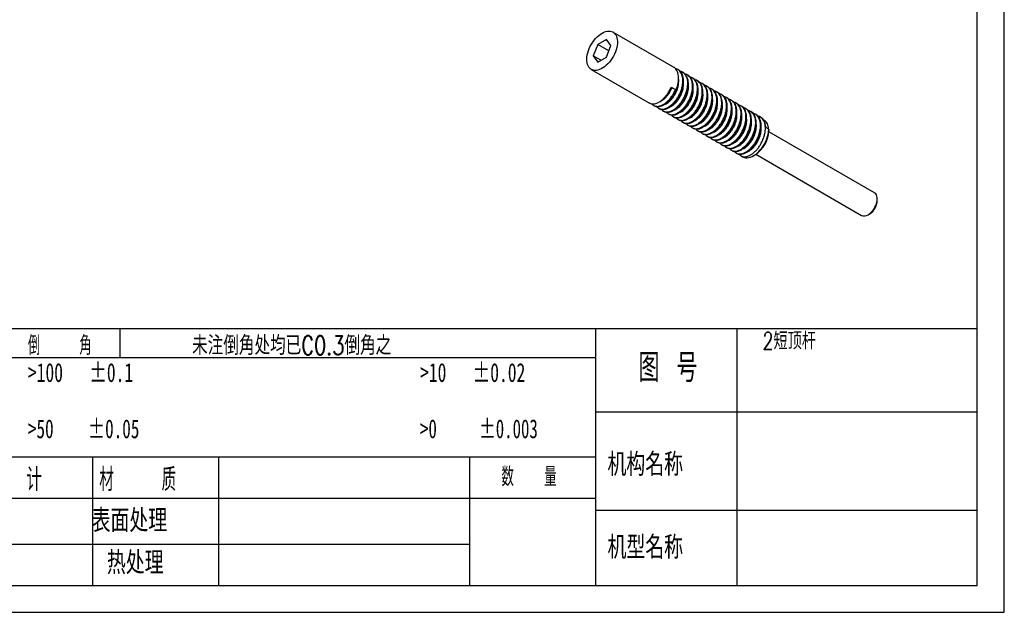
# Model space of a CAD drawing. Header units: millimetres. Extents: x 0 to 297, y 0 to 210.
# Tile 2 of 5: x 115 to 297, y 0 to 110. Entities that reach past the tile are written whole.
import ezdxf

# ---------------------------------------------------------------- set-up
doc = ezdxf.new("R2010")
doc.units = ezdxf.units.MM
doc.layers.add('图层0', color=7, linetype='Continuous', lineweight=25)
doc.styles.add('SLDTEXTSTYLE0', font='TXT', dxfattribs={"width": 0.666667, "bigfont": 'bigfont'})
doc.styles.add('SLDTEXTSTYLE1', font='TXT', dxfattribs={"width": 0.75, "bigfont": 'bigfont'})
doc.styles.add('SLDTEXTSTYLE2', font='TXT', dxfattribs={"width": 0.583333, "bigfont": 'bigfont'})
doc.styles.add('SLDTEXTSTYLE3', font='TXT', dxfattribs={"width": 0.681818})
doc.styles.add('SLDTEXTSTYLE4', font='TXT', dxfattribs={"width": 0.666667})
doc.styles.add('SLDTEXTSTYLE5', font='TXT', dxfattribs={"width": 0.653846})
doc.styles.add('SLDTEXTSTYLE6', font='TXT', dxfattribs={"width": 0.6, "bigfont": 'bigfont'})
doc.styles.add('SLDTEXTSTYLE7', font='TXT', dxfattribs={"width": 0.625, "bigfont": 'bigfont'})

msp = doc.modelspace()

# ---------------------------------------------------------------- linework, layer by layer
at = {"color": 7, "linetype": 'Continuous', "lineweight": 25}
for p, q in [((223.386, 106.092), (221.753, 105.149)), ((224.203, 104.93), (223.386, 106.092)), ((235.79, 100.974), (224.57, 107.451)), ((221.753, 105.149), (220.937, 103.044)), ((223.824, 103.953), (221.753, 105.149)), ((223.386, 102.825), (224.203, 104.93)), ((220.937, 103.044), (221.753, 101.883)), ((222.351, 102.228), (220.937, 103.044)), ((221.753, 101.883), (223.386, 102.825)), ((220.57, 100.523), (231.342, 94.305)), ((236.688, 100.455), (236.576, 100.52)), ((237.586, 99.937), (237.474, 100.002)), ((238.484, 99.419), (238.372, 99.483)), ((239.382, 98.9), (239.27, 98.965)), ((240.28, 98.382), (240.168, 98.447)), ((235.478, 97.077), (235.322, 97.168)), ((235.362, 97.257), (236.148, 96.803)), ((236.148, 96.803), (235.478, 97.077)), ((241.178, 97.863), (241.066, 97.928)), ((242.076, 97.345), (241.964, 97.41)), ((242.974, 96.826), (242.862, 96.891)), ((243.872, 96.308), (243.76, 96.373)), ((244.77, 95.79), (244.658, 95.854)), ((245.668, 95.271), (245.556, 95.336)), ((246.567, 94.753), (246.454, 94.818)), ((232.127, 93.851), (232.24, 93.786)), ((233.025, 93.333), (233.138, 93.268)), ((247.465, 94.234), (247.352, 94.299)), ((248.363, 93.716), (248.25, 93.781)), ((249.261, 93.198), (249.148, 93.262)), ((233.923, 92.814), (234.036, 92.749)), ((234.821, 92.296), (234.934, 92.231)), ((235.719, 91.777), (235.832, 91.713)), ((236.617, 91.259), (236.73, 91.194)), ((250.159, 92.679), (250.046, 92.744)), ((251.057, 92.161), (250.944, 92.226)), ((251.955, 91.642), (251.842, 91.707)), ((237.515, 90.741), (237.628, 90.676)), ((238.413, 90.222), (238.526, 90.157)), ((239.311, 89.704), (239.424, 89.639)), ((253.4, 89.455), (252.897, 89.745)), ((253.4, 89.455), (253.4, 89.248)), ((240.21, 89.185), (240.322, 89.12)), ((241.108, 88.667), (241.22, 88.602)), ((242.006, 88.148), (242.118, 88.084)), ((242.904, 87.63), (243.016, 87.565)), ((272.984, 77.655), (253.396, 88.963)), ((253.4, 89.129), (253.4, 89.248)), ((243.802, 87.112), (243.914, 87.047)), ((244.7, 86.593), (244.812, 86.528)), ((245.598, 86.075), (245.71, 86.01)), ((246.496, 85.556), (246.608, 85.492)), ((247.394, 85.038), (247.506, 84.973)), ((248.292, 84.519), (248.571, 84.358)), ((250.572, 84.556), (250.854, 84.72)), ((250.996, 84.806), (270.585, 73.498)), ((273.481, 76.229), (273.481, 76.556)), ((271.785, 73.617), (272.067, 73.78))]:
    msp.add_line(p, q, dxfattribs=at)
at = {"color": 7, "linetype": 'Continuous', "lineweight": 25, "flags": 128}
for points in [[(222.57, 107.253), (222.881, 107.413), (223.188, 107.531), (223.488, 107.607), (223.777, 107.638), (224.051, 107.625), (224.307, 107.567), (224.542, 107.467), (224.753, 107.324), (224.938, 107.141), (225.093, 106.919), (225.219, 106.662), (225.312, 106.372), (225.371, 106.053), (225.397, 105.709), (225.389, 105.345), (225.346, 104.964), (225.269, 104.571), (225.16, 104.17), (225.019, 103.768), (224.849, 103.368), (224.651, 102.976), (224.427, 102.596), (224.181, 102.233), (223.916, 101.892), (223.634, 101.576), (223.339, 101.289), (223.035, 101.034), (222.726, 100.816), (222.414, 100.636), (222.104, 100.497), (221.8, 100.4), (221.505, 100.347), (221.224, 100.338), (220.958, 100.373), (220.712, 100.452), (220.489, 100.574), (220.291, 100.737), (220.12, 100.94), (219.98, 101.18), (219.87, 101.454), (219.794, 101.758), (219.751, 102.09), (219.742, 102.445), (219.768, 102.818), (219.828, 103.206), (219.921, 103.603), (220.046, 104.005), (220.202, 104.407), (220.386, 104.803), (220.598, 105.19), (220.833, 105.562), (221.089, 105.915), (221.363, 106.244), (221.651, 106.546), (221.951, 106.817), (222.259, 107.054), (222.57, 107.253)], [(248.571, 84.358), (248.641, 84.321), (248.881, 84.228), (249.142, 84.179), (249.42, 84.174), (249.712, 84.214), (250.014, 84.298), (250.324, 84.426), (250.636, 84.594), (250.948, 84.802), (251.255, 85.047), (251.553, 85.326), (251.84, 85.636), (252.111, 85.972), (252.363, 86.33), (252.594, 86.707), (252.8, 87.098), (252.978, 87.497), (253.128, 87.9), (253.245, 88.302), (253.331, 88.699), (253.382, 89.085), (253.4, 89.455)], [(271.784, 73.616), (272.026, 73.776), (272.263, 73.972), (272.489, 74.201), (272.702, 74.457), (272.896, 74.737), (273.067, 75.033), (273.212, 75.341), (273.328, 75.653), (273.413, 75.964), (273.464, 76.267), (273.481, 76.556), (273.464, 76.825), (273.413, 77.068), (273.328, 77.281), (273.212, 77.46), (273.067, 77.6), (272.984, 77.655)]]:
    msp.add_lwpolyline(points, dxfattribs=at)
at = {"color": 7, "linetype": 'Continuous', "lineweight": 25}
for centre, radius, start, end in [((247.91, 89.359), 5.495, 302.40054, 357.59946), ((270.433, 76.356), 3.051, 302.38686, 357.61314), ((271.083, 74.585), 1.196, 245.38656, 305.9239)]:
    msp.add_arc(centre, radius, start, end, dxfattribs=at)
for points, knots in [([(232.247, 93.799), (232.294, 93.768), (232.441, 93.671), (232.752, 93.615), (233.163, 93.63), (233.612, 93.761), (234.084, 94.003), (234.558, 94.349), (235.012, 94.782), (235.433, 95.281), (235.814, 95.839), (236.145, 96.453), (236.415, 97.106), (236.609, 97.769), (236.72, 98.412), (236.74, 98.841), (236.727, 99.243), (236.682, 99.633), (236.532, 100.128), (236.292, 100.543), (236.039, 100.827), (235.846, 100.928), (235.783, 100.961)], [0, 0, 0, 0, 0.0248282, 0.0789343, 0.1327197, 0.1882362, 0.2447109, 0.3012685, 0.3570259, 0.4111728, 0.4649238, 0.5204119, 0.5768755, 0.6334404, 0.6892228, 0.7434102, 0.749972, 0.803912, 0.8595389, 0.9160542, 0.9725788, 1, 1, 1, 1]), ([(232.691, 93.644), (232.743, 93.576), (232.876, 93.405), (233.165, 93.246), (233.535, 93.157), (233.95, 93.178), (234.398, 93.307), (234.87, 93.55), (235.344, 93.896), (235.798, 94.328), (236.219, 94.828), (236.6, 95.386), (236.931, 95.999), (237.201, 96.652), (237.395, 97.315), (237.505, 97.958), (237.534, 98.56), (237.48, 99.115), (237.34, 99.616), (237.114, 100.047), (236.807, 100.38), (236.479, 100.598), (236.236, 100.655), (236.138, 100.679)], [0, 0, 0, 0, 0.0320298, 0.0815007, 0.1295284, 0.1772714, 0.2265511, 0.2766813, 0.3268851, 0.3763785, 0.4244424, 0.472155, 0.5214094, 0.5715298, 0.62174, 0.6712557, 0.7193556, 0.7670392, 0.816268, 0.8663782, 0.9165947, 0.9661323, 1, 1, 1, 1]), ([(233.145, 93.281), (233.192, 93.25), (233.339, 93.152), (233.65, 93.096), (234.061, 93.112), (234.51, 93.243), (234.982, 93.485), (235.456, 93.831), (235.91, 94.263), (236.331, 94.763), (236.712, 95.321), (237.043, 95.934), (237.313, 96.587), (237.507, 97.25), (237.618, 97.893), (237.638, 98.322), (237.625, 98.725), (237.58, 99.115), (237.43, 99.61), (237.19, 100.025), (236.937, 100.308), (236.744, 100.409), (236.681, 100.442)], [0, 0, 0, 0, 0.0248282, 0.0789343, 0.1327197, 0.1882362, 0.2447109, 0.3012685, 0.3570259, 0.4111728, 0.4649238, 0.5204119, 0.5768755, 0.6334404, 0.6892228, 0.7434102, 0.749972, 0.803912, 0.8595389, 0.9160542, 0.9725788, 1, 1, 1, 1]), ([(233.589, 93.125), (233.641, 93.058), (233.774, 92.887), (234.063, 92.728), (234.433, 92.639), (234.848, 92.659), (235.296, 92.789), (235.768, 93.031), (236.242, 93.377), (236.696, 93.81), (237.117, 94.309), (237.498, 94.867), (237.829, 95.481), (238.099, 96.133), (238.293, 96.797), (238.404, 97.44), (238.432, 98.042), (238.378, 98.596), (238.238, 99.097), (238.012, 99.528), (237.705, 99.862), (237.377, 100.079), (237.134, 100.137), (237.036, 100.16)], [0, 0, 0, 0, 0.0320298, 0.0815007, 0.1295284, 0.1772714, 0.2265511, 0.2766813, 0.3268851, 0.3763785, 0.4244424, 0.472155, 0.5214094, 0.5715298, 0.62174, 0.6712557, 0.7193556, 0.7670392, 0.816268, 0.8663782, 0.9165947, 0.9661323, 1, 1, 1, 1]), ([(234.043, 92.762), (234.09, 92.732), (234.237, 92.634), (234.548, 92.578), (234.959, 92.593), (235.408, 92.725), (235.88, 92.966), (236.354, 93.313), (236.808, 93.745), (237.229, 94.244), (237.61, 94.803), (237.941, 95.416), (238.211, 96.069), (238.405, 96.732), (238.516, 97.375), (238.536, 97.804), (238.524, 98.207), (238.478, 98.597), (238.328, 99.091), (238.088, 99.506), (237.835, 99.79), (237.642, 99.891), (237.579, 99.924)], [0, 0, 0, 0, 0.0248282, 0.0789343, 0.1327197, 0.1882362, 0.2447109, 0.3012685, 0.3570259, 0.4111728, 0.4649238, 0.5204119, 0.5768755, 0.6334404, 0.6892228, 0.7434102, 0.749972, 0.803912, 0.8595389, 0.9160542, 0.9725788, 1, 1, 1, 1]), ([(234.161, 94.077), (234.178, 94.081), (234.318, 94.122), (234.598, 94.286), (234.985, 94.568), (235.357, 94.931), (235.702, 95.346), (236.013, 95.811), (236.283, 96.321), (236.502, 96.864), (236.658, 97.416), (236.746, 97.951), (236.758, 98.308), (236.75, 98.568), (236.734, 98.662), (236.722, 98.739)], [0, 0, 0, 0, 0.0126572, 0.10720004, 0.20188193, 0.29522088, 0.38585776, 0.47583059, 0.56871762, 0.66324186, 0.75793603, 0.851317, 0.94202188, 0.95300499, 1, 1, 1, 1]), ([(234.487, 92.607), (234.539, 92.54), (234.672, 92.368), (234.961, 92.209), (235.331, 92.12), (235.746, 92.141), (236.194, 92.271), (236.666, 92.513), (237.14, 92.859), (237.594, 93.291), (238.015, 93.791), (238.396, 94.349), (238.727, 94.962), (238.997, 95.615), (239.191, 96.278), (239.302, 96.921), (239.33, 97.523), (239.276, 98.078), (239.136, 98.579), (238.91, 99.01), (238.603, 99.343), (238.275, 99.561), (238.032, 99.619), (237.934, 99.642)], [0, 0, 0, 0, 0.0320298, 0.0815007, 0.1295284, 0.1772714, 0.2265511, 0.2766813, 0.3268851, 0.3763785, 0.4244424, 0.472155, 0.5214094, 0.5715298, 0.62174, 0.6712557, 0.7193556, 0.7670392, 0.816268, 0.8663782, 0.9165947, 0.9661323, 1, 1, 1, 1]), ([(234.941, 92.244), (234.988, 92.213), (235.135, 92.115), (235.446, 92.06), (235.857, 92.075), (236.306, 92.206), (236.778, 92.448), (237.252, 92.794), (237.707, 93.226), (238.127, 93.726), (238.508, 94.284), (238.839, 94.897), (239.109, 95.55), (239.303, 96.214), (239.414, 96.856), (239.434, 97.285), (239.422, 97.688), (239.376, 98.078), (239.226, 98.573), (238.986, 98.988), (238.733, 99.272), (238.54, 99.372), (238.477, 99.405)], [0, 0, 0, 0, 0.0248282, 0.0789343, 0.1327197, 0.1882362, 0.2447109, 0.3012685, 0.3570259, 0.4111728, 0.4649238, 0.5204119, 0.5768755, 0.6334404, 0.6892228, 0.7434102, 0.749972, 0.803912, 0.8595389, 0.9160542, 0.9725788, 1, 1, 1, 1]), ([(235.385, 92.089), (235.437, 92.021), (235.57, 91.85), (235.859, 91.691), (236.229, 91.602), (236.644, 91.622), (237.092, 91.752), (237.564, 91.994), (238.038, 92.34), (238.492, 92.773), (238.913, 93.272), (239.294, 93.831), (239.625, 94.444), (239.895, 95.097), (240.089, 95.76), (240.2, 96.403), (240.228, 97.005), (240.174, 97.56), (240.034, 98.061), (239.808, 98.491), (239.501, 98.825), (239.173, 99.042), (238.93, 99.1), (238.832, 99.124)], [0, 0, 0, 0, 0.0320298, 0.0815007, 0.1295284, 0.1772714, 0.2265511, 0.2766813, 0.3268851, 0.3763785, 0.4244424, 0.472155, 0.5214094, 0.5715298, 0.62174, 0.6712557, 0.7193556, 0.7670392, 0.816268, 0.8663782, 0.9165947, 0.9661323, 1, 1, 1, 1]), ([(235.839, 91.726), (235.886, 91.695), (236.033, 91.597), (236.344, 91.541), (236.755, 91.556), (237.204, 91.688), (237.676, 91.929), (238.15, 92.276), (238.605, 92.708), (239.025, 93.208), (239.406, 93.766), (239.737, 94.379), (240.007, 95.032), (240.201, 95.695), (240.312, 96.338), (240.332, 96.767), (240.32, 97.17), (240.274, 97.56), (240.124, 98.054), (239.884, 98.469), (239.631, 98.753), (239.438, 98.854), (239.375, 98.887)], [0, 0, 0, 0, 0.0248282, 0.0789343, 0.1327197, 0.1882362, 0.2447109, 0.3012685, 0.3570259, 0.4111728, 0.4649238, 0.5204119, 0.5768755, 0.6334404, 0.6892228, 0.7434102, 0.749972, 0.803912, 0.8595389, 0.9160542, 0.9725788, 1, 1, 1, 1]), ([(236.283, 91.57), (236.335, 91.503), (236.468, 91.331), (236.757, 91.172), (237.127, 91.083), (237.542, 91.104), (237.99, 91.234), (238.462, 91.476), (238.936, 91.822), (239.39, 92.254), (239.811, 92.754), (240.192, 93.312), (240.523, 93.925), (240.793, 94.578), (240.987, 95.242), (241.098, 95.885), (241.126, 96.486), (241.072, 97.041), (240.932, 97.542), (240.706, 97.973), (240.4, 98.306), (240.071, 98.524), (239.828, 98.582), (239.73, 98.605)], [0, 0, 0, 0, 0.0320298, 0.0815007, 0.1295284, 0.1772714, 0.2265511, 0.2766813, 0.3268851, 0.3763785, 0.4244424, 0.472155, 0.5214094, 0.5715298, 0.62174, 0.6712557, 0.7193556, 0.7670392, 0.816268, 0.8663782, 0.9165947, 0.9661323, 1, 1, 1, 1]), ([(231.349, 94.318), (231.396, 94.287), (231.543, 94.189), (231.854, 94.133), (232.265, 94.148), (232.714, 94.28), (233.186, 94.522), (233.66, 94.868), (234.114, 95.3), (234.535, 95.8), (234.916, 96.358), (235.186, 96.854), (235.32, 97.162), (235.362, 97.257)], [0, 0, 0, 0, 0.0455339, 0.1447622, 0.2434023, 0.3452171, 0.4487893, 0.5525135, 0.6547701, 0.7540732, 0.8526503, 0.954413, 1, 1, 1, 1]), ([(231.793, 94.162), (231.845, 94.095), (231.978, 93.923), (232.267, 93.764), (232.637, 93.675), (233.052, 93.696), (233.5, 93.826), (233.972, 94.068), (234.446, 94.414), (234.9, 94.847), (235.321, 95.346), (235.701, 95.904), (235.971, 96.4), (236.106, 96.708), (236.148, 96.803)], [0, 0, 0, 0, 0.0589351, 0.149962, 0.2383333, 0.3261809, 0.4168559, 0.5090959, 0.6014713, 0.6925396, 0.7809776, 0.8687691, 0.9593976, 1, 1, 1, 1]), ([(233.263, 94.595), (233.28, 94.6), (233.42, 94.64), (233.7, 94.804), (234.087, 95.087), (234.459, 95.449), (234.804, 95.865), (235.115, 96.329), (235.335, 96.742), (235.444, 96.998), (235.478, 97.077)], [0, 0, 0, 0, 0.0207382, 0.1756418, 0.3307733, 0.4837044, 0.6322083, 0.7796242, 0.9318149, 1, 1, 1, 1]), ([(235.059, 93.558), (235.076, 93.563), (235.216, 93.603), (235.496, 93.768), (235.883, 94.05), (236.255, 94.412), (236.6, 94.828), (236.911, 95.292), (237.181, 95.803), (237.4, 96.346), (237.556, 96.898), (237.644, 97.433), (237.656, 97.789), (237.648, 98.05), (237.632, 98.144), (237.62, 98.221)], [0, 0, 0, 0, 0.0126572, 0.10720004, 0.20188193, 0.29522088, 0.38585776, 0.47583059, 0.56871762, 0.66324186, 0.75793603, 0.851317, 0.94202188, 0.95300499, 1, 1, 1, 1]), ([(235.957, 93.04), (235.974, 93.044), (236.114, 93.085), (236.394, 93.249), (236.781, 93.531), (237.153, 93.894), (237.498, 94.309), (237.809, 94.774), (238.079, 95.284), (238.298, 95.828), (238.454, 96.379), (238.542, 96.915), (238.554, 97.271), (238.546, 97.531), (238.53, 97.626), (238.518, 97.702)], [0, 0, 0, 0, 0.0126572, 0.10720004, 0.20188193, 0.29522088, 0.38585776, 0.47583059, 0.56871762, 0.66324186, 0.75793603, 0.851317, 0.94202188, 0.95300499, 1, 1, 1, 1]), ([(236.737, 91.207), (236.784, 91.176), (236.931, 91.078), (237.242, 91.023), (237.653, 91.038), (238.102, 91.169), (238.574, 91.411), (239.048, 91.757), (239.503, 92.19), (239.923, 92.689), (240.304, 93.247), (240.635, 93.861), (240.905, 94.513), (241.099, 95.177), (241.21, 95.82), (241.23, 96.249), (241.218, 96.651), (241.172, 97.041), (241.022, 97.536), (240.782, 97.951), (240.529, 98.235), (240.336, 98.336), (240.273, 98.368)], [0, 0, 0, 0, 0.0248282, 0.0789343, 0.1327197, 0.1882362, 0.2447109, 0.3012685, 0.3570259, 0.4111728, 0.4649238, 0.5204119, 0.5768755, 0.6334404, 0.6892228, 0.7434102, 0.749972, 0.803912, 0.8595389, 0.9160542, 0.9725788, 1, 1, 1, 1]), ([(236.855, 92.521), (236.872, 92.526), (237.012, 92.567), (237.292, 92.731), (237.679, 93.013), (238.051, 93.375), (238.396, 93.791), (238.707, 94.256), (238.977, 94.766), (239.196, 95.309), (239.352, 95.861), (239.44, 96.396), (239.452, 96.752), (239.444, 97.013), (239.428, 97.107), (239.416, 97.184)], [0, 0, 0, 0, 0.0126572, 0.10720004, 0.20188193, 0.29522088, 0.38585776, 0.47583059, 0.56871762, 0.66324186, 0.75793603, 0.851317, 0.94202188, 0.95300499, 1, 1, 1, 1]), ([(237.181, 91.052), (237.233, 90.984), (237.366, 90.813), (237.655, 90.654), (238.025, 90.565), (238.44, 90.586), (238.888, 90.715), (239.36, 90.958), (239.834, 91.304), (240.288, 91.736), (240.709, 92.235), (241.09, 92.794), (241.421, 93.407), (241.691, 94.06), (241.885, 94.723), (241.996, 95.366), (242.024, 95.968), (241.97, 96.523), (241.83, 97.024), (241.604, 97.455), (241.298, 97.788), (240.969, 98.006), (240.726, 98.063), (240.628, 98.087)], [0, 0, 0, 0, 0.0320298, 0.0815007, 0.1295284, 0.1772714, 0.2265511, 0.2766813, 0.3268851, 0.3763785, 0.4244424, 0.472155, 0.5214094, 0.5715298, 0.62174, 0.6712557, 0.7193556, 0.7670392, 0.816268, 0.8663782, 0.9165947, 0.9661323, 1, 1, 1, 1]), ([(237.635, 90.689), (237.682, 90.658), (237.83, 90.56), (238.14, 90.504), (238.551, 90.52), (239, 90.651), (239.472, 90.893), (239.946, 91.239), (240.401, 91.671), (240.821, 92.171), (241.202, 92.729), (241.533, 93.342), (241.803, 93.995), (241.997, 94.658), (242.108, 95.301), (242.128, 95.73), (242.116, 96.133), (242.07, 96.523), (241.92, 97.018), (241.68, 97.433), (241.427, 97.716), (241.234, 97.817), (241.171, 97.85)], [0, 0, 0, 0, 0.0248282, 0.0789343, 0.1327197, 0.1882362, 0.2447109, 0.3012685, 0.3570259, 0.4111728, 0.4649238, 0.5204119, 0.5768755, 0.6334404, 0.6892228, 0.7434102, 0.749972, 0.803912, 0.8595389, 0.9160542, 0.9725788, 1, 1, 1, 1]), ([(237.753, 92.003), (237.77, 92.008), (237.91, 92.048), (238.19, 92.212), (238.577, 92.495), (238.949, 92.857), (239.294, 93.272), (239.605, 93.737), (239.875, 94.247), (240.094, 94.791), (240.25, 95.343), (240.338, 95.878), (240.35, 96.234), (240.342, 96.494), (240.326, 96.589), (240.314, 96.665)], [0, 0, 0, 0, 0.0126572, 0.10720004, 0.20188193, 0.29522088, 0.38585776, 0.47583059, 0.56871762, 0.66324186, 0.75793603, 0.851317, 0.94202188, 0.95300499, 1, 1, 1, 1]), ([(238.079, 90.533), (238.131, 90.466), (238.264, 90.294), (238.553, 90.136), (238.923, 90.047), (239.338, 90.067), (239.786, 90.197), (240.258, 90.439), (240.732, 90.785), (241.186, 91.218), (241.607, 91.717), (241.988, 92.275), (242.319, 92.889), (242.589, 93.541), (242.783, 94.205), (242.894, 94.848), (242.922, 95.45), (242.868, 96.004), (242.728, 96.505), (242.502, 96.936), (242.196, 97.27), (241.867, 97.487), (241.624, 97.545), (241.526, 97.568)], [0, 0, 0, 0, 0.0320298, 0.0815007, 0.1295284, 0.1772714, 0.2265511, 0.2766813, 0.3268851, 0.3763785, 0.4244424, 0.472155, 0.5214094, 0.5715298, 0.62174, 0.6712557, 0.7193556, 0.7670392, 0.816268, 0.8663782, 0.9165947, 0.9661323, 1, 1, 1, 1]), ([(238.533, 90.17), (238.58, 90.14), (238.728, 90.042), (239.038, 89.986), (239.449, 90.001), (239.898, 90.132), (240.37, 90.374), (240.844, 90.72), (241.299, 91.153), (241.719, 91.652), (242.1, 92.211), (242.431, 92.824), (242.701, 93.477), (242.895, 94.14), (243.006, 94.783), (243.026, 95.212), (243.014, 95.615), (242.968, 96.004), (242.818, 96.499), (242.578, 96.914), (242.325, 97.198), (242.132, 97.299), (242.069, 97.332)], [0, 0, 0, 0, 0.0248282, 0.0789343, 0.1327197, 0.1882362, 0.2447109, 0.3012685, 0.3570259, 0.4111728, 0.4649238, 0.5204119, 0.5768755, 0.6334404, 0.6892228, 0.7434102, 0.749972, 0.803912, 0.8595389, 0.9160542, 0.9725788, 1, 1, 1, 1]), ([(238.977, 90.015), (239.029, 89.948), (239.162, 89.776), (239.451, 89.617), (239.821, 89.528), (240.236, 89.549), (240.684, 89.678), (241.156, 89.921), (241.63, 90.267), (242.084, 90.699), (242.505, 91.199), (242.886, 91.757), (243.217, 92.37), (243.487, 93.023), (243.681, 93.686), (243.792, 94.329), (243.82, 94.931), (243.766, 95.486), (243.626, 95.987), (243.4, 96.418), (243.094, 96.751), (242.765, 96.969), (242.522, 97.026), (242.424, 97.05)], [0, 0, 0, 0, 0.0320298, 0.0815007, 0.1295284, 0.1772714, 0.2265511, 0.2766813, 0.3268851, 0.3763785, 0.4244424, 0.472155, 0.5214094, 0.5715298, 0.62174, 0.6712557, 0.7193556, 0.7670392, 0.816268, 0.8663782, 0.9165947, 0.9661323, 1, 1, 1, 1]), ([(239.431, 89.652), (239.478, 89.621), (239.626, 89.523), (239.936, 89.468), (240.347, 89.483), (240.796, 89.614), (241.268, 89.856), (241.742, 90.202), (242.197, 90.634), (242.617, 91.134), (242.998, 91.692), (243.329, 92.305), (243.599, 92.958), (243.793, 93.622), (243.904, 94.264), (243.924, 94.693), (243.912, 95.096), (243.866, 95.486), (243.716, 95.981), (243.476, 96.396), (243.223, 96.679), (243.03, 96.78), (242.967, 96.813)], [0, 0, 0, 0, 0.0248282, 0.0789343, 0.1327197, 0.1882362, 0.2447109, 0.3012685, 0.3570259, 0.4111728, 0.4649238, 0.5204119, 0.5768755, 0.6334404, 0.6892228, 0.7434102, 0.749972, 0.803912, 0.8595389, 0.9160542, 0.9725788, 1, 1, 1, 1]), ([(238.651, 91.484), (238.668, 91.489), (238.808, 91.53), (239.088, 91.694), (239.475, 91.976), (239.847, 92.339), (240.192, 92.754), (240.503, 93.219), (240.773, 93.729), (240.992, 94.272), (241.148, 94.824), (241.236, 95.359), (241.248, 95.716), (241.24, 95.976), (241.224, 96.07), (241.212, 96.147)], [0, 0, 0, 0, 0.0126572, 0.10720004, 0.20188193, 0.29522088, 0.38585776, 0.47583059, 0.56871762, 0.66324186, 0.75793603, 0.851317, 0.94202188, 0.95300499, 1, 1, 1, 1]), ([(239.549, 90.966), (239.566, 90.971), (239.706, 91.011), (239.986, 91.176), (240.373, 91.458), (240.745, 91.82), (241.09, 92.236), (241.401, 92.7), (241.671, 93.211), (241.89, 93.754), (242.046, 94.306), (242.134, 94.841), (242.146, 95.197), (242.138, 95.458), (242.122, 95.552), (242.11, 95.628)], [0, 0, 0, 0, 0.0126572, 0.1072, 0.2018819, 0.2952209, 0.3858578, 0.4758306, 0.5687176, 0.6632419, 0.757936, 0.851317, 0.9420219, 0.953005, 1, 1, 1, 1]), ([(239.875, 89.497), (239.927, 89.429), (240.06, 89.258), (240.349, 89.099), (240.719, 89.01), (241.134, 89.03), (241.582, 89.16), (242.054, 89.402), (242.528, 89.748), (242.982, 90.181), (243.403, 90.68), (243.784, 91.239), (244.115, 91.852), (244.385, 92.505), (244.579, 93.168), (244.69, 93.811), (244.718, 94.413), (244.664, 94.968), (244.524, 95.469), (244.298, 95.899), (243.992, 96.233), (243.663, 96.45), (243.42, 96.508), (243.322, 96.531)], [0, 0, 0, 0, 0.0320298, 0.0815007, 0.1295284, 0.1772714, 0.2265511, 0.2766813, 0.3268851, 0.3763785, 0.4244424, 0.472155, 0.5214094, 0.5715298, 0.62174, 0.6712557, 0.7193556, 0.7670392, 0.816268, 0.8663782, 0.9165947, 0.9661323, 1, 1, 1, 1]), ([(240.329, 89.134), (240.376, 89.103), (240.524, 89.005), (240.834, 88.949), (241.245, 88.964), (241.694, 89.096), (242.166, 89.337), (242.64, 89.684), (243.095, 90.116), (243.515, 90.615), (243.896, 91.174), (244.227, 91.787), (244.497, 92.44), (244.691, 93.103), (244.802, 93.746), (244.822, 94.175), (244.81, 94.578), (244.764, 94.968), (244.614, 95.462), (244.374, 95.877), (244.121, 96.161), (243.928, 96.262), (243.865, 96.295)], [0, 0, 0, 0, 0.0248282, 0.0789343, 0.1327197, 0.1882362, 0.2447109, 0.3012685, 0.3570259, 0.4111728, 0.4649238, 0.5204119, 0.5768755, 0.6334404, 0.6892228, 0.7434102, 0.749972, 0.803912, 0.8595389, 0.9160542, 0.9725788, 1, 1, 1, 1]), ([(240.447, 90.448), (240.464, 90.452), (240.605, 90.493), (240.884, 90.657), (241.271, 90.939), (241.643, 91.302), (241.988, 91.717), (242.299, 92.182), (242.569, 92.692), (242.788, 93.235), (242.944, 93.787), (243.032, 94.323), (243.044, 94.679), (243.036, 94.939), (243.021, 95.034), (243.008, 95.11)], [0, 0, 0, 0, 0.0126572, 0.1072, 0.2018819, 0.2952209, 0.3858578, 0.4758306, 0.5687176, 0.6632419, 0.757936, 0.851317, 0.9420219, 0.953005, 1, 1, 1, 1]), ([(240.773, 88.978), (240.825, 88.911), (240.958, 88.739), (241.247, 88.58), (241.617, 88.491), (242.032, 88.512), (242.48, 88.642), (242.952, 88.884), (243.426, 89.23), (243.88, 89.662), (244.301, 90.162), (244.682, 90.72), (245.013, 91.333), (245.283, 91.986), (245.477, 92.649), (245.588, 93.292), (245.616, 93.894), (245.562, 94.449), (245.422, 94.95), (245.196, 95.381), (244.89, 95.714), (244.561, 95.932), (244.318, 95.99), (244.22, 96.013)], [0, 0, 0, 0, 0.0320298, 0.0815007, 0.1295284, 0.1772714, 0.2265511, 0.2766813, 0.3268851, 0.3763785, 0.4244424, 0.472155, 0.5214094, 0.5715298, 0.62174, 0.6712557, 0.7193556, 0.7670392, 0.816268, 0.8663782, 0.9165947, 0.9661323, 1, 1, 1, 1]), ([(241.227, 88.615), (241.274, 88.584), (241.422, 88.486), (241.732, 88.431), (242.143, 88.446), (242.592, 88.577), (243.064, 88.819), (243.538, 89.165), (243.993, 89.597), (244.413, 90.097), (244.794, 90.655), (245.125, 91.268), (245.395, 91.921), (245.589, 92.585), (245.7, 93.228), (245.72, 93.656), (245.708, 94.059), (245.662, 94.449), (245.512, 94.944), (245.272, 95.359), (245.019, 95.643), (244.826, 95.743), (244.763, 95.776)], [0, 0, 0, 0, 0.0248282, 0.0789343, 0.1327197, 0.1882362, 0.2447109, 0.3012685, 0.3570259, 0.4111728, 0.4649238, 0.5204119, 0.5768755, 0.6334404, 0.6892228, 0.7434102, 0.749972, 0.803912, 0.8595389, 0.9160542, 0.9725788, 1, 1, 1, 1]), ([(241.671, 88.46), (241.723, 88.392), (241.856, 88.221), (242.145, 88.062), (242.515, 87.973), (242.93, 87.993), (243.378, 88.123), (243.85, 88.365), (244.324, 88.712), (244.778, 89.144), (245.199, 89.643), (245.58, 90.202), (245.911, 90.815), (246.181, 91.468), (246.375, 92.131), (246.486, 92.774), (246.514, 93.376), (246.46, 93.931), (246.32, 94.432), (246.094, 94.863), (245.788, 95.196), (245.459, 95.414), (245.216, 95.471), (245.118, 95.495)], [0, 0, 0, 0, 0.0320298, 0.0815007, 0.1295284, 0.1772714, 0.2265511, 0.2766813, 0.3268851, 0.3763785, 0.4244424, 0.472155, 0.5214094, 0.5715298, 0.62174, 0.6712557, 0.7193556, 0.7670392, 0.816268, 0.8663782, 0.9165947, 0.9661323, 1, 1, 1, 1]), ([(242.125, 88.097), (242.172, 88.066), (242.32, 87.968), (242.63, 87.912), (243.041, 87.927), (243.49, 88.059), (243.962, 88.301), (244.436, 88.647), (244.891, 89.079), (245.311, 89.579), (245.692, 90.137), (246.023, 90.75), (246.293, 91.403), (246.487, 92.066), (246.598, 92.709), (246.618, 93.138), (246.606, 93.541), (246.56, 93.931), (246.41, 94.426), (246.17, 94.84), (245.917, 95.124), (245.724, 95.225), (245.661, 95.258)], [0, 0, 0, 0, 0.0248282, 0.0789343, 0.1327197, 0.1882362, 0.2447109, 0.3012685, 0.3570259, 0.4111728, 0.4649238, 0.5204119, 0.5768755, 0.6334404, 0.6892228, 0.7434102, 0.749972, 0.803912, 0.8595389, 0.9160542, 0.9725788, 1, 1, 1, 1]), ([(242.569, 87.941), (242.621, 87.874), (242.754, 87.702), (243.043, 87.543), (243.413, 87.454), (243.828, 87.475), (244.276, 87.605), (244.748, 87.847), (245.222, 88.193), (245.676, 88.625), (246.097, 89.125), (246.478, 89.683), (246.809, 90.296), (247.079, 90.949), (247.273, 91.613), (247.384, 92.256), (247.412, 92.857), (247.358, 93.412), (247.218, 93.913), (246.992, 94.344), (246.686, 94.677), (246.357, 94.895), (246.115, 94.953), (246.016, 94.976)], [0, 0, 0, 0, 0.0320298, 0.0815007, 0.1295284, 0.1772714, 0.2265511, 0.2766813, 0.3268851, 0.3763785, 0.4244424, 0.472155, 0.5214094, 0.5715298, 0.62174, 0.6712557, 0.7193556, 0.7670392, 0.816268, 0.8663782, 0.9165947, 0.9661323, 1, 1, 1, 1]), ([(241.345, 89.929), (241.362, 89.934), (241.503, 89.974), (241.783, 90.139), (242.169, 90.421), (242.541, 90.783), (242.886, 91.199), (243.197, 91.664), (243.467, 92.174), (243.686, 92.717), (243.842, 93.269), (243.93, 93.804), (243.942, 94.16), (243.934, 94.421), (243.919, 94.515), (243.906, 94.592)], [0, 0, 0, 0, 0.0126572, 0.1072, 0.2018819, 0.2952209, 0.3858578, 0.4758306, 0.5687176, 0.6632419, 0.757936, 0.851317, 0.9420219, 0.953005, 1, 1, 1, 1]), ([(242.243, 89.411), (242.26, 89.416), (242.401, 89.456), (242.681, 89.62), (243.067, 89.902), (243.439, 90.265), (243.784, 90.68), (244.095, 91.145), (244.365, 91.655), (244.584, 92.199), (244.74, 92.751), (244.828, 93.286), (244.84, 93.642), (244.832, 93.902), (244.817, 93.997), (244.804, 94.073)], [0, 0, 0, 0, 0.0126572, 0.1072, 0.2018819, 0.2952209, 0.3858578, 0.4758306, 0.5687176, 0.6632419, 0.757936, 0.851317, 0.9420219, 0.953005, 1, 1, 1, 1]), ([(243.023, 87.578), (243.07, 87.547), (243.218, 87.45), (243.528, 87.394), (243.939, 87.409), (244.389, 87.54), (244.86, 87.782), (245.335, 88.128), (245.789, 88.561), (246.21, 89.06), (246.59, 89.618), (246.921, 90.232), (247.191, 90.884), (247.385, 91.548), (247.496, 92.191), (247.516, 92.62), (247.504, 93.022), (247.458, 93.412), (247.308, 93.907), (247.069, 94.322), (246.815, 94.606), (246.622, 94.707), (246.559, 94.74)], [0, 0, 0, 0, 0.0248282, 0.0789343, 0.1327197, 0.1882362, 0.2447109, 0.3012685, 0.3570259, 0.4111728, 0.4649238, 0.5204119, 0.5768755, 0.6334404, 0.6892228, 0.7434102, 0.749972, 0.803912, 0.8595389, 0.9160542, 0.9725788, 1, 1, 1, 1]), ([(243.141, 88.892), (243.158, 88.897), (243.299, 88.938), (243.579, 89.102), (243.965, 89.384), (244.337, 89.746), (244.682, 90.162), (244.993, 90.627), (245.263, 91.137), (245.482, 91.68), (245.638, 92.232), (245.726, 92.767), (245.739, 93.123), (245.73, 93.384), (245.715, 93.478), (245.702, 93.555)], [0, 0, 0, 0, 0.0126572, 0.1072, 0.2018819, 0.2952209, 0.3858578, 0.4758306, 0.5687176, 0.6632419, 0.757936, 0.851317, 0.9420219, 0.953005, 1, 1, 1, 1]), ([(243.467, 87.423), (243.519, 87.355), (243.652, 87.184), (243.941, 87.025), (244.311, 86.936), (244.726, 86.957), (245.174, 87.086), (245.646, 87.329), (246.12, 87.675), (246.575, 88.107), (246.995, 88.607), (247.376, 89.165), (247.707, 89.778), (247.977, 90.431), (248.171, 91.094), (248.282, 91.737), (248.31, 92.339), (248.257, 92.894), (248.116, 93.395), (247.89, 93.826), (247.584, 94.159), (247.255, 94.377), (247.013, 94.434), (246.914, 94.458)], [0, 0, 0, 0, 0.0320298, 0.0815007, 0.1295284, 0.1772714, 0.2265511, 0.2766813, 0.3268851, 0.3763785, 0.4244424, 0.472155, 0.5214094, 0.5715298, 0.62174, 0.6712557, 0.7193556, 0.7670392, 0.816268, 0.8663782, 0.9165947, 0.9661323, 1, 1, 1, 1]), ([(243.922, 87.06), (243.968, 87.029), (244.116, 86.931), (244.426, 86.875), (244.837, 86.891), (245.287, 87.022), (245.758, 87.264), (246.233, 87.61), (246.687, 88.042), (247.108, 88.542), (247.488, 89.1), (247.819, 89.713), (248.089, 90.366), (248.283, 91.029), (248.394, 91.672), (248.414, 92.101), (248.402, 92.504), (248.356, 92.894), (248.206, 93.389), (247.967, 93.804), (247.713, 94.087), (247.52, 94.188), (247.457, 94.221)], [0, 0, 0, 0, 0.0248282, 0.0789343, 0.1327197, 0.1882362, 0.2447109, 0.3012685, 0.3570259, 0.4111728, 0.4649238, 0.5204119, 0.5768755, 0.6334404, 0.6892228, 0.7434102, 0.749972, 0.803912, 0.8595389, 0.9160542, 0.9725788, 1, 1, 1, 1]), ([(244.039, 88.374), (244.056, 88.379), (244.197, 88.419), (244.477, 88.583), (244.863, 88.866), (245.235, 89.228), (245.58, 89.643), (245.891, 90.108), (246.161, 90.618), (246.38, 91.162), (246.536, 91.714), (246.624, 92.249), (246.637, 92.605), (246.628, 92.865), (246.613, 92.96), (246.6, 93.036)], [0, 0, 0, 0, 0.0126572, 0.1072, 0.2018819, 0.2952209, 0.3858578, 0.4758306, 0.5687176, 0.6632419, 0.757936, 0.851317, 0.9420219, 0.953005, 1, 1, 1, 1]), ([(244.365, 86.904), (244.418, 86.837), (244.55, 86.666), (244.839, 86.507), (245.209, 86.418), (245.624, 86.438), (246.072, 86.568), (246.544, 86.81), (247.018, 87.156), (247.473, 87.589), (247.893, 88.088), (248.274, 88.646), (248.605, 89.26), (248.875, 89.912), (249.069, 90.576), (249.18, 91.219), (249.208, 91.821), (249.155, 92.375), (249.014, 92.876), (248.788, 93.307), (248.482, 93.641), (248.153, 93.858), (247.911, 93.916), (247.812, 93.939)], [0, 0, 0, 0, 0.0320298, 0.0815007, 0.1295284, 0.1772714, 0.2265511, 0.2766813, 0.3268851, 0.3763785, 0.4244424, 0.472155, 0.5214094, 0.5715298, 0.62174, 0.6712557, 0.7193556, 0.7670392, 0.816268, 0.8663782, 0.9165947, 0.9661323, 1, 1, 1, 1]), ([(244.82, 86.541), (244.866, 86.511), (245.014, 86.413), (245.324, 86.357), (245.735, 86.372), (246.185, 86.503), (246.656, 86.745), (247.131, 87.092), (247.585, 87.524), (248.006, 88.023), (248.386, 88.582), (248.718, 89.195), (248.987, 89.848), (249.181, 90.511), (249.292, 91.154), (249.312, 91.583), (249.3, 91.986), (249.254, 92.376), (249.104, 92.87), (248.865, 93.285), (248.611, 93.569), (248.418, 93.67), (248.355, 93.703)], [0, 0, 0, 0, 0.0248282, 0.0789343, 0.1327197, 0.1882362, 0.2447109, 0.3012685, 0.3570259, 0.4111728, 0.4649238, 0.5204119, 0.5768755, 0.6334404, 0.6892228, 0.7434102, 0.749972, 0.803912, 0.8595389, 0.9160542, 0.9725788, 1, 1, 1, 1]), ([(245.263, 86.386), (245.316, 86.319), (245.448, 86.147), (245.737, 85.988), (246.107, 85.899), (246.522, 85.92), (246.97, 86.05), (247.442, 86.292), (247.916, 86.638), (248.371, 87.07), (248.791, 87.57), (249.172, 88.128), (249.503, 88.741), (249.773, 89.394), (249.967, 90.057), (250.078, 90.7), (250.106, 91.302), (250.053, 91.857), (249.913, 92.358), (249.686, 92.789), (249.38, 93.122), (249.051, 93.34), (248.809, 93.398), (248.71, 93.421)], [0, 0, 0, 0, 0.0320298, 0.0815007, 0.1295284, 0.1772714, 0.2265511, 0.2766813, 0.3268851, 0.3763785, 0.4244424, 0.472155, 0.5214094, 0.5715298, 0.62174, 0.6712557, 0.7193556, 0.7670392, 0.816268, 0.8663782, 0.9165947, 0.9661323, 1, 1, 1, 1]), ([(245.718, 86.023), (245.764, 85.992), (245.912, 85.894), (246.222, 85.839), (246.634, 85.854), (247.083, 85.985), (247.554, 86.227), (248.029, 86.573), (248.483, 87.005), (248.904, 87.505), (249.284, 88.063), (249.616, 88.676), (249.885, 89.329), (250.079, 89.993), (250.19, 90.635), (250.21, 91.064), (250.198, 91.467), (250.152, 91.857), (250.002, 92.352), (249.763, 92.767), (249.509, 93.051), (249.316, 93.151), (249.253, 93.184)], [0, 0, 0, 0, 0.02482824, 0.07893433, 0.13271973, 0.18823621, 0.24471094, 0.30126851, 0.35702586, 0.41117277, 0.46492383, 0.52041186, 0.5768755, 0.63344039, 0.68922278, 0.74341023, 0.749972, 0.80391197, 0.85953893, 0.91605423, 0.97257875, 1, 1, 1, 1]), ([(244.937, 87.856), (244.954, 87.86), (245.095, 87.901), (245.375, 88.065), (245.761, 88.347), (246.133, 88.71), (246.478, 89.125), (246.789, 89.59), (247.059, 90.1), (247.278, 90.643), (247.434, 91.195), (247.522, 91.73), (247.535, 92.087), (247.526, 92.347), (247.511, 92.441), (247.498, 92.518)], [0, 0, 0, 0, 0.0126572, 0.1072, 0.2018819, 0.2952209, 0.3858578, 0.4758306, 0.5687176, 0.6632419, 0.757936, 0.851317, 0.9420219, 0.953005, 1, 1, 1, 1]), ([(245.835, 87.337), (245.852, 87.342), (245.993, 87.382), (246.273, 87.547), (246.659, 87.829), (247.032, 88.191), (247.376, 88.607), (247.688, 89.071), (247.957, 89.582), (248.176, 90.125), (248.332, 90.677), (248.42, 91.212), (248.433, 91.568), (248.424, 91.829), (248.409, 91.923), (248.396, 92)], [0, 0, 0, 0, 0.0126572, 0.1072, 0.2018819, 0.2952209, 0.3858578, 0.4758306, 0.5687176, 0.6632419, 0.757936, 0.851317, 0.9420219, 0.953005, 1, 1, 1, 1]), ([(246.162, 85.868), (246.214, 85.8), (246.346, 85.629), (246.635, 85.47), (247.005, 85.381), (247.42, 85.401), (247.868, 85.531), (248.34, 85.773), (248.814, 86.119), (249.269, 86.552), (249.689, 87.051), (250.07, 87.61), (250.401, 88.223), (250.671, 88.876), (250.865, 89.539), (250.976, 90.182), (251.004, 90.784), (250.951, 91.339), (250.811, 91.84), (250.584, 92.27), (250.278, 92.604), (249.949, 92.821), (249.707, 92.879), (249.608, 92.902)], [0, 0, 0, 0, 0.0320298, 0.0815007, 0.1295284, 0.1772714, 0.2265511, 0.2766813, 0.3268851, 0.3763785, 0.4244424, 0.472155, 0.5214094, 0.5715298, 0.62174, 0.6712557, 0.7193556, 0.7670392, 0.816268, 0.8663782, 0.9165947, 0.9661323, 1, 1, 1, 1]), ([(246.616, 85.505), (246.662, 85.474), (246.81, 85.376), (247.12, 85.32), (247.532, 85.335), (247.981, 85.467), (248.452, 85.708), (248.927, 86.055), (249.381, 86.487), (249.802, 86.986), (250.182, 87.545), (250.514, 88.158), (250.783, 88.811), (250.977, 89.474), (251.088, 90.117), (251.108, 90.546), (251.096, 90.949), (251.05, 91.339), (250.9, 91.833), (250.661, 92.248), (250.407, 92.532), (250.214, 92.633), (250.151, 92.666)], [0, 0, 0, 0, 0.0248282, 0.0789343, 0.1327197, 0.1882362, 0.2447109, 0.3012685, 0.3570259, 0.4111728, 0.4649238, 0.5204119, 0.5768755, 0.6334404, 0.6892228, 0.7434102, 0.749972, 0.803912, 0.8595389, 0.9160542, 0.9725788, 1, 1, 1, 1]), ([(246.733, 86.819), (246.75, 86.823), (246.891, 86.864), (247.171, 87.028), (247.557, 87.31), (247.93, 87.673), (248.274, 88.088), (248.586, 88.553), (248.855, 89.063), (249.074, 89.607), (249.23, 90.158), (249.318, 90.694), (249.331, 91.05), (249.322, 91.31), (249.307, 91.405), (249.294, 91.481)], [0, 0, 0, 0, 0.0126572, 0.1072, 0.2018819, 0.2952209, 0.3858578, 0.4758306, 0.5687176, 0.6632419, 0.757936, 0.851317, 0.9420219, 0.953005, 1, 1, 1, 1]), ([(247.06, 85.349), (247.112, 85.282), (247.244, 85.11), (247.533, 84.951), (247.903, 84.862), (248.318, 84.883), (248.766, 85.013), (249.238, 85.255), (249.712, 85.601), (250.167, 86.033), (250.587, 86.533), (250.968, 87.091), (251.299, 87.704), (251.569, 88.357), (251.763, 89.02), (251.874, 89.664), (251.902, 90.265), (251.849, 90.82), (251.709, 91.321), (251.482, 91.752), (251.176, 92.085), (250.847, 92.303), (250.605, 92.361), (250.506, 92.384)], [0, 0, 0, 0, 0.0320298, 0.0815007, 0.1295284, 0.1772714, 0.2265511, 0.2766813, 0.3268851, 0.3763785, 0.4244424, 0.472155, 0.5214094, 0.5715298, 0.62174, 0.6712557, 0.7193556, 0.7670392, 0.816268, 0.8663782, 0.9165947, 0.9661323, 1, 1, 1, 1]), ([(247.514, 84.986), (247.56, 84.955), (247.708, 84.857), (248.018, 84.802), (248.43, 84.817), (248.879, 84.948), (249.35, 85.19), (249.825, 85.536), (250.279, 85.969), (250.7, 86.468), (251.081, 87.026), (251.412, 87.64), (251.681, 88.292), (251.876, 88.956), (251.986, 89.599), (252.006, 90.028), (251.994, 90.43), (251.948, 90.82), (251.798, 91.315), (251.559, 91.73), (251.305, 92.014), (251.112, 92.115), (251.049, 92.147)], [0, 0, 0, 0, 0.02482824, 0.07893433, 0.13271973, 0.18823621, 0.24471094, 0.30126851, 0.35702586, 0.41117277, 0.46492383, 0.52041186, 0.5768755, 0.63344039, 0.68922278, 0.74341023, 0.749972, 0.80391197, 0.85953893, 0.91605423, 0.97257875, 1, 1, 1, 1]), ([(247.958, 84.831), (248.01, 84.763), (248.142, 84.592), (248.431, 84.433), (248.801, 84.344), (249.216, 84.365), (249.664, 84.494), (250.136, 84.736), (250.61, 85.083), (251.065, 85.515), (251.485, 86.014), (251.866, 86.573), (252.197, 87.186), (252.467, 87.839), (252.661, 88.502), (252.772, 89.145), (252.8, 89.747), (252.747, 90.302), (252.607, 90.803), (252.38, 91.234), (252.074, 91.567), (251.745, 91.785), (251.503, 91.842), (251.404, 91.866)], [0, 0, 0, 0, 0.0320298, 0.0815007, 0.1295284, 0.1772714, 0.2265511, 0.2766813, 0.3268851, 0.3763785, 0.4244424, 0.472155, 0.5214094, 0.5715298, 0.62174, 0.6712557, 0.7193556, 0.7670392, 0.816268, 0.8663782, 0.9165947, 0.9661323, 1, 1, 1, 1]), ([(252.897, 89.745), (252.881, 89.93), (252.85, 90.304), (252.695, 90.796), (252.457, 91.212), (252.203, 91.495), (252.01, 91.596), (251.947, 91.629)], [0, 0, 0, 0, 0.2157357, 0.4382186, 0.6642545, 0.8903273, 1, 1, 1, 1]), ([(253.383, 89.465), (253.378, 89.567), (253.364, 89.844), (253.255, 90.239), (253.068, 90.638), (252.813, 90.939), (252.606, 91.113), (252.479, 91.161), (252.464, 91.166)], [0, 0, 0, 0, 0.1259308, 0.342208, 0.5584851, 0.7747623, 0.9737501, 1, 1, 1, 1]), ([(247.631, 86.3), (247.648, 86.305), (247.789, 86.345), (248.069, 86.51), (248.455, 86.792), (248.828, 87.154), (249.172, 87.57), (249.484, 88.035), (249.753, 88.545), (249.972, 89.088), (250.128, 89.64), (250.216, 90.175), (250.229, 90.531), (250.22, 90.792), (250.205, 90.886), (250.192, 90.963)], [0, 0, 0, 0, 0.0126572, 0.1072, 0.2018819, 0.2952209, 0.3858578, 0.4758306, 0.5687176, 0.6632419, 0.757936, 0.851317, 0.9420219, 0.953005, 1, 1, 1, 1]), ([(248.529, 85.782), (248.546, 85.787), (248.687, 85.827), (248.967, 85.991), (249.353, 86.274), (249.726, 86.636), (250.07, 87.051), (250.382, 87.516), (250.651, 88.026), (250.87, 88.57), (251.026, 89.122), (251.114, 89.657), (251.127, 90.013), (251.118, 90.273), (251.103, 90.368), (251.09, 90.444)], [0, 0, 0, 0, 0.0126572, 0.1072, 0.2018819, 0.2952209, 0.3858578, 0.4758306, 0.5687176, 0.6632419, 0.757936, 0.851317, 0.9420219, 0.953005, 1, 1, 1, 1]), ([(249.427, 85.263), (249.444, 85.268), (249.585, 85.309), (249.865, 85.473), (250.251, 85.755), (250.624, 86.118), (250.968, 86.533), (251.28, 86.998), (251.549, 87.508), (251.768, 88.051), (251.924, 88.603), (252.012, 89.138), (252.025, 89.495), (252.016, 89.755), (252.001, 89.849), (251.988, 89.926)], [0, 0, 0, 0, 0.0126572, 0.1072, 0.2018819, 0.2952209, 0.3858578, 0.4758306, 0.5687176, 0.6632419, 0.757936, 0.851317, 0.9420219, 0.953005, 1, 1, 1, 1])]:
    msp.add_open_spline(points, degree=3, knots=knots, dxfattribs=at)
at = {"layer": '图层0'}
for p, q in [((297, 0), (297, 210)), ((292, 4.983), (292, 204.983)), ((292, 52.5), (5, 52.5)), ((133.321, 52.5), (133.321, 47.207)), ((221.353, 52.5), (221.353, 4.983)), ((247.5, 52.5), (247.5, 4.983)), ((47.757, 47.207), (221.353, 47.207)), ((221.353, 37.151), (292, 37.151)), ((221.353, 28.741), (5, 28.741)), ((128.274, 28.741), (128.274, 4.983)), ((151.548, 28.741), (151.548, 4.983)), ((198, 28.741), (198, 4.983)), ((221.353, 21.063), (47.757, 21.063)), ((221.353, 18.909), (292, 18.909)), ((47.757, 12.61), (198, 12.61)), ((5, 4.983), (292, 4.983)), ((0, 0), (297, 0))]:
    msp.add_line(p, q, dxfattribs=at)

# ---------------------------------------------------------------- texts
for s, insert, char_height, attachment_point, style in [('倒    角', (116.302, 51.174), 3.5, 1, 'SLDTEXTSTYLE2'), ('未注倒角处均已C0.3倒角之', (146.686, 51.174), 3.5, 1, 'SLDTEXTSTYLE1'), ('2短顶杆', (252.251, 51.846), 3.175, 1, 'SLDTEXTSTYLE1'), ('图 号', (234.762, 47.93), 5.2917, 2, 'SLDTEXTSTYLE0'), ('>100   ±0.1', (116.302, 46.153), 3.5, 1, 'SLDTEXTSTYLE3'), ('>10   ±0.02', (188.875, 46.153), 3.5, 1, 'SLDTEXTSTYLE3'), ('>50    ±0.05', (116.302, 35.738), 3.5, 1, 'SLDTEXTSTYLE4'), ('>0     ±0.003', (188.875, 35.738), 3.5, 1, 'SLDTEXTSTYLE5'), ('机构名称', (223.566, 29.496), 4.2333, 1, 'SLDTEXTSTYLE1'), ('数   量', (203.929, 26.87), 3.5, 1, 'SLDTEXTSTYLE6'), ('设  计', (108.378, 26.696), 4.2333, 1, 'SLDTEXTSTYLE7'), ('材    质', (129.511, 26.696), 4.2333, 1, 'SLDTEXTSTYLE2'), ('表面处理', (128.1, 19.095), 4.2333, 1, 'SLDTEXTSTYLE1'), ('机型名称', (223.566, 14.142), 4.2333, 1, 'SLDTEXTSTYLE1'), ('热处理', (130.923, 11.293), 4.2333, 1, 'SLDTEXTSTYLE1')]:
    msp.add_mtext(s, dxfattribs=dict(at, insert=insert, char_height=char_height, attachment_point=attachment_point, style=style))

doc.saveas('drawing.dxf')
